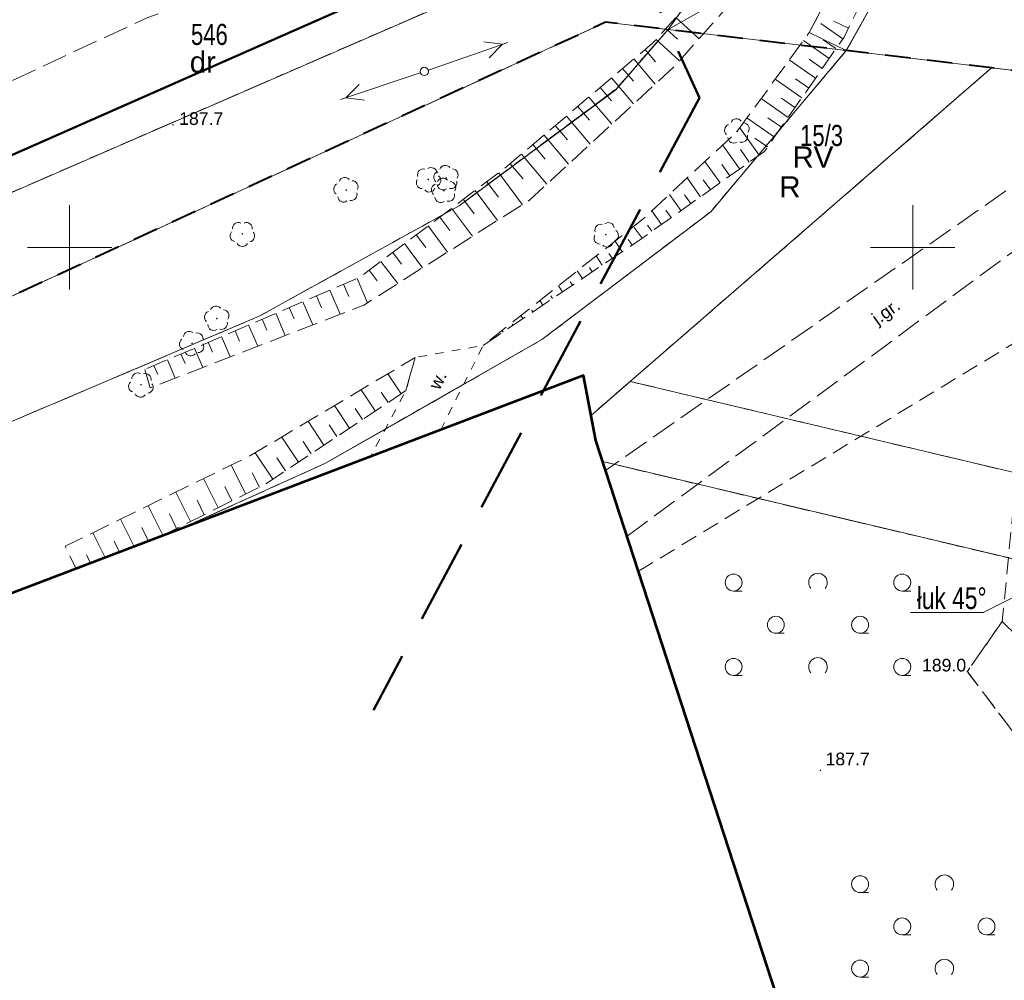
# Model space of a CAD drawing. Header units: metres. Extents: x 7482748 to 7484637, y 5684406 to 5687014.
# Tile 12 of 180: x 7482897 to 7482955, y 5684707 to 5684763. Entities that reach past the tile are written whole.
import ezdxf
from ezdxf.enums import TextEntityAlignment as Align
from ezdxf.lldxf.tags import DXFTag

# ---------------------------------------------------------------- set-up
doc = ezdxf.new("R2010")
doc.units = ezdxf.units.M
doc.header["$MEASUREMENT"] = 0
for name, pattern in [('1', [1.5, 1, -0.5]), ('BUBZ01_500', [1.75, 1.25, -0.5]), ('EGBO02_500', [2.5, 1.5, -1]), ('KTJZ01_500', [2, 1.5, -0.5]), ('l217_500', [2, 1.5, -0.5]), ('l218_500', [1, 0.5, -0.5]), ('PTRW01_500', [1, 0.5, -0.5]), ('PTTL_500', [1.5, 1, -0.5])]:
    doc.linetypes.add(name, pattern=pattern)
for name, color, linetype, lineweight in [('.domiar', 250, 'Continuous', 9), ('.ks gawitacja', 34, 'Continuous', 50), ('_Dzialki', 7, 'Continuous', 0), ('_Dzialki_opis', 7, 'Continuous', 0), ('_Kontury', 7, 'Continuous', 0), ('_Kontury_opis', 7, 'Continuous', 0), ('_Podzial_sekcyjny_krzyze', 7, '1', 13), ('_Uzytki', 7, 'Continuous', 0), ('_Uzytki_opis', 7, 'Continuous', 0), ('_Zakres2', 7, 'Continuous', 0), ('BUBZ02_D', 7, 'BUBZ01_500', 13), ('BUBZ02_G', 7, 'BUBZ01_500', 13), ('BUBZ02_W', 7, 'Continuous', 13), ('GES__SUSM04_01P', 7, 'Continuous', 13), ('PTTL04_P', 7, 'Continuous', 13), ('RTPW01_P', 7, 'Continuous', 0), ('SUPE_L_3', 1, 'Continuous', 13)]:
    doc.layers.add(name, color=color, linetype=linetype, lineweight=lineweight)
doc.layers.add('_granica_obrębu', color=7, linetype='Continuous', lineweight=0, true_color=0x008000)
doc.layers.add('OBOP02_01', color=7, linetype='Continuous', lineweight=13, true_color=0x008000)
doc.layers.add('IS_Węzeł_sieci_kanalizacyjnej_-_opisy', color=7, linetype='Continuous')
for name, color, linetype, lineweight, transparency in [('KTJZ01_O', 7, 'KTJZ01_500', 13, 0.5), ('KTJZ01_T', 7, 'Continuous', 13, 0.25), ('PTRW01_O', 7, 'PTRW01_500', 13, 0.5), ('PTRW01_T', 7, 'Continuous', 13, 0.25), ('PTTL04_O', 7, 'PTTL_500', 13, 0.5), ('RTPW01_G', 7, 'Continuous', 13, 0.25)]:
    doc.layers.add(name, color=color, linetype=linetype, lineweight=lineweight, transparency=transparency)
doc.layers.add('PTWP02_O', color=7, linetype='Continuous', lineweight=13, true_color=0x59d9ff, transparency=0.5)
doc.styles.get("Standard").update_dxf_attribs({"font": 'simplex.shx', "width": 0.75})
doc.styles.add('STYL_ARIAL', font='simplex.shx', dxfattribs={"width": 0.75, "oblique": 0.1})
doc.styles.add('Style-Arial', font='arial.ttf')
tags = doc.linetypes.add('SOLID', pattern=[10, 10, 0]).pattern_tags.tags
tags[6:7] = [DXFTag(74, 4), DXFTag(75, 0), DXFTag(340, '0'), DXFTag(46, 0.0), DXFTag(50, 0.0), DXFTag(44, 0.0), DXFTag(45, 0.0)]
tags[4:5] = [DXFTag(74, 4), DXFTag(75, 0), DXFTag(340, '0'), DXFTag(46, 0.0), DXFTag(50, 0.0), DXFTag(44, 0.0), DXFTag(45, 0.0)]

# ---------------------------------------------------------------- blocks, each defined once
blk = doc.blocks.new('SUSM04_01_1')
at = {"layer": 'GES__SUSM04_01P', "linetype": 'Continuous', "lineweight": 13}
blk.add_circle((0, 0), 0.25, dxfattribs=at)
blk = doc.blocks.new('OBOP02_01_22')
at = {"layer": 'OBOP02_01', "linetype": 'Continuous', "lineweight": 13}
h = blk.add_hatch(color=256, dxfattribs=at)
edge = h.paths.add_edge_path()
edge.add_arc((0, 0), 0.05, 0, 360)
for centre, start, end in [((0, 0.4), 30, 150), ((-0.38, 0.12), 102, 222), ((0.38, 0.12), 318, 78), ((-0.24, -0.32), 174, 294), ((0.24, -0.32), 246, 6)]:
    blk.add_arc(centre, 0.35, start, end, dxfattribs=at)
blk = doc.blocks.new('OBOP02_01_26')
at = {"layer": 'OBOP02_01', "linetype": 'Continuous', "lineweight": 13}
h = blk.add_hatch(color=256, dxfattribs=at)
edge = h.paths.add_edge_path()
edge.add_arc((0, 0), 0.05, 0, 360)
for centre, start, end in [((0, 0.4), 30, 150), ((-0.38, 0.12), 102, 222), ((0.38, 0.12), 318, 78), ((-0.24, -0.32), 174, 294), ((0.24, -0.32), 246, 6)]:
    blk.add_arc(centre, 0.35, start, end, dxfattribs=at)
blk = doc.blocks.new('OBOP02_01_27')
at = {"layer": 'OBOP02_01', "linetype": 'Continuous', "lineweight": 13}
h = blk.add_hatch(color=256, dxfattribs=at)
edge = h.paths.add_edge_path()
edge.add_arc((0, 0), 0.05, 0, 360)
for centre, start, end in [((0, 0.4), 30, 150), ((-0.38, 0.12), 102, 222), ((0.38, 0.12), 318, 78), ((-0.24, -0.32), 174, 294), ((0.24, -0.32), 246, 6)]:
    blk.add_arc(centre, 0.35, start, end, dxfattribs=at)
blk = doc.blocks.new('OBOP02_01_28')
at = {"layer": 'OBOP02_01', "linetype": 'Continuous', "lineweight": 13}
h = blk.add_hatch(color=256, dxfattribs=at)
edge = h.paths.add_edge_path()
edge.add_arc((0, 0), 0.05, 0, 360)
for centre, start, end in [((0, 0.4), 30, 150), ((-0.38, 0.12), 102, 222), ((0.38, 0.12), 318, 78), ((-0.24, -0.32), 174, 294), ((0.24, -0.32), 246, 6)]:
    blk.add_arc(centre, 0.35, start, end, dxfattribs=at)
blk = doc.blocks.new('OBOP02_01_29')
at = {"layer": 'OBOP02_01', "linetype": 'Continuous', "lineweight": 13}
h = blk.add_hatch(color=256, dxfattribs=at)
edge = h.paths.add_edge_path()
edge.add_arc((0, 0), 0.05, 0, 360)
for centre, start, end in [((0, 0.4), 30, 150), ((-0.38, 0.12), 102, 222), ((0.38, 0.12), 318, 78), ((-0.24, -0.32), 174, 294), ((0.24, -0.32), 246, 6)]:
    blk.add_arc(centre, 0.35, start, end, dxfattribs=at)
blk = doc.blocks.new('OBOP02_01_30')
at = {"layer": 'OBOP02_01', "linetype": 'Continuous', "lineweight": 13}
h = blk.add_hatch(color=256, dxfattribs=at)
edge = h.paths.add_edge_path()
edge.add_arc((0, 0), 0.05, 0, 360)
for centre, start, end in [((0, 0.4), 30, 150), ((-0.38, 0.12), 102, 222), ((0.38, 0.12), 318, 78), ((-0.24, -0.32), 174, 294), ((0.24, -0.32), 246, 6)]:
    blk.add_arc(centre, 0.35, start, end, dxfattribs=at)
blk = doc.blocks.new('OBOP02_01_31')
at = {"layer": 'OBOP02_01', "linetype": 'Continuous', "lineweight": 13}
h = blk.add_hatch(color=256, dxfattribs=at)
edge = h.paths.add_edge_path()
edge.add_arc((0, 0), 0.05, 0, 360)
for centre, start, end in [((0, 0.4), 30, 150), ((-0.38, 0.12), 102, 222), ((0.38, 0.12), 318, 78), ((-0.24, -0.32), 174, 294), ((0.24, -0.32), 246, 6)]:
    blk.add_arc(centre, 0.35, start, end, dxfattribs=at)
blk = doc.blocks.new('OBOP02_01_32')
at = {"layer": 'OBOP02_01', "linetype": 'Continuous', "lineweight": 13}
h = blk.add_hatch(color=256, dxfattribs=at)
edge = h.paths.add_edge_path()
edge.add_arc((0, 0), 0.05, 0, 360)
for centre, start, end in [((0, 0.4), 30, 150), ((-0.38, 0.12), 102, 222), ((0.38, 0.12), 318, 78), ((-0.24, -0.32), 174, 294), ((0.24, -0.32), 246, 6)]:
    blk.add_arc(centre, 0.35, start, end, dxfattribs=at)
blk = doc.blocks.new('OBOP02_01_33')
at = {"layer": 'OBOP02_01', "linetype": 'Continuous', "lineweight": 13}
h = blk.add_hatch(color=256, dxfattribs=at)
edge = h.paths.add_edge_path()
edge.add_arc((0, 0), 0.05, 0, 360)
for centre, start, end in [((0, 0.4), 30, 150), ((-0.38, 0.12), 102, 222), ((0.38, 0.12), 318, 78), ((-0.24, -0.32), 174, 294), ((0.24, -0.32), 246, 6)]:
    blk.add_arc(centre, 0.35, start, end, dxfattribs=at)
blk = doc.blocks.new('OBOP02_01_34')
at = {"layer": 'OBOP02_01', "linetype": 'Continuous', "lineweight": 13}
h = blk.add_hatch(color=256, dxfattribs=at)
edge = h.paths.add_edge_path()
edge.add_arc((0, 0), 0.05, 0, 360)
for centre, start, end in [((0, 0.4), 30, 150), ((-0.38, 0.12), 102, 222), ((0.38, 0.12), 318, 78), ((-0.24, -0.32), 174, 294), ((0.24, -0.32), 246, 6)]:
    blk.add_arc(centre, 0.35, start, end, dxfattribs=at)
blk = doc.blocks.new('RTPW01_2')
at = {"layer": 'RTPW01_P', "linetype": 'Continuous', "lineweight": 0}
h = blk.add_hatch(color=256, dxfattribs=at)
edge = h.paths.add_edge_path()
edge.add_arc((0, 0), 0.045, 0, 360)
blk = doc.blocks.new('RTPW01')
at = {"layer": 'RTPW01_P', "linetype": 'Continuous', "lineweight": 0}
h = blk.add_hatch(color=256, dxfattribs=at)
edge = h.paths.add_edge_path()
edge.add_arc((0, 0), 0.045, 0, 360)
blk = doc.blocks.new('PTTL04_1')
at = {"layer": 'PTTL04_P', "linetype": 'Continuous', "lineweight": 13}
for p, q in [((-5, 2), (-4.5, 2)), ((5, 2), (5.5, 2)), ((-2.5, -0.5), (-2, -0.5)), ((2.5, -0.5), (3, -0.5)), ((-5, -3), (-4.5, -3)), ((5, -3), (5.5, -3))]:
    blk.add_line(p, q, dxfattribs=at)
for centre in [(-5, 2.5), (5, 2.5), (-2.5, 0), (2.5, 0), (-5, -2.5), (5, -2.5)]:
    blk.add_circle(centre, 0.5, dxfattribs=at)
for centre in [(0, 2.5), (0, -2.5)]:
    blk.add_arc(centre, 0.55, 320.48, 219.52, dxfattribs=at)

msp = doc.modelspace()

# ---------------------------------------------------------------- linework, layer by layer
at = {"layer": '.domiar', "linetype": 'Continuous'}
for points in [[(7482958.78983, 5684730.65057), (7482954.18107, 5684728.35436), (7482954.18107, 5684728.35436)], [(7482949.86034, 5684728.35436), (7482954.20126, 5684728.35436)]]:
    msp.add_lwpolyline(points, dxfattribs=at)
at = {"layer": '.ks gawitacja', "linetype": 'Continuous'}
msp.add_lwpolyline([(7482935.04722, 5684772.45292), (7482886.03005, 5684750.81921), (7482842.68673, 5684731.87328), (7482842.68673, 5684731.87328), (7482818.14921, 5684726.96802)], dxfattribs=at)
at = {"layer": '_Dzialki', "color": 96, "linetype": 'Continuous', "true_color": 0x008000, "flags": 128}
for points in [[(7482946.06, 5684761.66), (7482954.77, 5684777.19)], [(7482943.01, 5684773.44), (7482843.43, 5684730.17)], [(7482943.01, 5684773.44), (7482935.49, 5684762.91)], [(7482875.82, 5684737.54), (7482931.79, 5684763.34)], [(7482931.79, 5684763.34), (7482935.49, 5684762.91)], [(7482932.41, 5684759.38), (7482935.49, 5684762.91)], [(7482935.49, 5684762.91), (7482946.06, 5684761.66)], [(7482938.02, 5684752.11), (7482946.06, 5684761.66)], [(7482954.67, 5684760.64), (7482946.06, 5684761.66)], [(7482933.24, 5684742.05), (7482954.67, 5684760.64)], [(7482989.59, 5684756.52), (7482954.67, 5684760.64)], [(7482923.11, 5684752.47), (7482932.41, 5684759.38)], [(7482911.25, 5684745.92), (7482923.11, 5684752.47)], [(7482928.01, 5684744.53), (7482938.02, 5684752.11)], [(7482892.93, 5684738.13), (7482911.25, 5684745.92)], [(7482915.13, 5684737.18), (7482928.01, 5684744.53)], [(7482930.93, 5684740.04), (7482933.24, 5684742.05)], [(7482960.19, 5684735.66), (7482933.24, 5684742.05)], [(7482956.89, 5684731.31), (7482931.62, 5684737.3)], [(7482906.49, 5684733.27), (7482915.13, 5684737.18)]]:
    msp.add_lwpolyline(points, dxfattribs=at)
at = {"layer": '_granica_obrębu', "linetype": 'EGBO02_500', "lineweight": 40, "flags": 128}
msp.add_lwpolyline([(7482989.59, 5684756.52), (7482954.67, 5684760.64), (7482946.06, 5684761.66), (7482935.49, 5684762.91), (7482931.79, 5684763.34), (7482875.82, 5684737.54), (7482843.43, 5684730.17), (7482817.70335, 5684725.37125)], dxfattribs=at)
at = {"layer": '_Kontury', "color": 96, "linetype": 'l217_500', "true_color": 0x008000, "flags": 128}
for points in [[(7482954.77, 5684777.19), (7482946.06, 5684761.66)], [(7482943.01, 5684773.44), (7482843.43, 5684730.17)], [(7482935.49, 5684762.91), (7482943.01, 5684773.44)], [(7482875.82, 5684737.54), (7482931.79, 5684763.34)], [(7482931.79, 5684763.34), (7482935.49, 5684762.91)], [(7482932.41, 5684759.38), (7482935.49, 5684762.91)], [(7482946.06, 5684761.66), (7482938.02, 5684752.11)], [(7482946.06, 5684761.66), (7482954.67, 5684760.64)], [(7482954.67, 5684760.64), (7482950.08, 5684756.65)], [(7482973.41, 5684758.42), (7482954.67, 5684760.64)], [(7482923.11, 5684752.47), (7482932.41, 5684759.38)], [(7482950.08, 5684756.65), (7482941.91, 5684749.56)], [(7482911.25, 5684745.92), (7482923.11, 5684752.47)], [(7482938.02, 5684752.11), (7482928.01, 5684744.53)], [(7482941.91, 5684749.56), (7482933.24, 5684742.05)], [(7482892.93, 5684738.13), (7482911.25, 5684745.92)], [(7482928.01, 5684744.53), (7482915.13, 5684737.18)], [(7482930.93, 5684740.04), (7482933.24, 5684742.05)], [(7482933.24, 5684742.05), (7482951.64, 5684737.69)], [(7482945.83, 5684733.93), (7482931.62, 5684737.3)], [(7482951.64, 5684737.69), (7482960.19, 5684735.66)], [(7482915.13, 5684737.18), (7482906.49, 5684733.27)], [(7482956.89, 5684731.31), (7482945.83, 5684733.93)]]:
    msp.add_lwpolyline(points, dxfattribs=at)
at = {"layer": '_Podzial_sekcyjny_krzyze', "linetype": 'Continuous'}
for p, q in [((7482900, 5684747.5), (7482900, 5684752.5)), ((7482950, 5684747.5), (7482950, 5684752.5)), ((7482897.5, 5684750), (7482902.5, 5684750)), ((7482947.5, 5684750), (7482952.5, 5684750))]:
    msp.add_line(p, q, dxfattribs=at)
at = {"layer": '_Uzytki', "color": 96, "linetype": 'l218_500', "true_color": 0x008000, "flags": 128}
for points in [[(7482946.06, 5684761.66), (7482954.77, 5684777.19)], [(7482843.43, 5684730.17), (7482943.01, 5684773.44)], [(7482935.49, 5684762.91), (7482943.01, 5684773.44)], [(7482875.82, 5684737.54), (7482931.79, 5684763.34)], [(7482931.79, 5684763.34), (7482935.49, 5684762.91)], [(7482935.49, 5684762.91), (7482932.41, 5684759.38)], [(7482938.02, 5684752.11), (7482946.06, 5684761.66)], [(7482954.67, 5684760.64), (7482946.06, 5684761.66)], [(7482954.67, 5684760.64), (7482950.08, 5684756.65)], [(7482973.41, 5684758.42), (7482954.67, 5684760.64)], [(7482932.41, 5684759.38), (7482923.11, 5684752.47)], [(7482950.08, 5684756.65), (7482941.91, 5684749.56)], [(7482923.11, 5684752.47), (7482911.25, 5684745.92)], [(7482928.01, 5684744.53), (7482938.02, 5684752.11)], [(7482941.91, 5684749.56), (7482933.24, 5684742.05)], [(7482911.25, 5684745.92), (7482892.93, 5684738.13)], [(7482915.13, 5684737.18), (7482928.01, 5684744.53)], [(7482933.24, 5684742.05), (7482930.93, 5684740.04)], [(7482933.24, 5684742.05), (7482951.64, 5684737.69)], [(7482931.62, 5684737.3), (7482945.83, 5684733.93)], [(7482951.64, 5684737.69), (7482960.19, 5684735.66)], [(7482906.49, 5684733.27), (7482915.13, 5684737.18)], [(7482945.83, 5684733.93), (7482956.89, 5684731.31)]]:
    msp.add_lwpolyline(points, dxfattribs=at)
at = {"layer": '_Zakres2', "color": 250, "linetype": 'Continuous', "lineweight": 53, "flags": 128}
msp.add_lwpolyline([(7482947.55, 5684688.39), (7482931.21, 5684738.55), (7482930.48, 5684742.4), (7482809.61836, 5684696.41611)], dxfattribs=at)
at = {"layer": 'BUBZ02_D', "linetype": 'BUBZ01_500', "lineweight": 13, "flags": 128}
for points in [[(7482966.56, 5684780.91), (7482966.63, 5684782.63), (7482951.8, 5684777.69), (7482943.86, 5684762.73), (7482939.59, 5684756.87), (7482934.02, 5684751.69), (7482924.53, 5684744.19)], [(7482904.47, 5684742.76), (7482904.79, 5684741.67), (7482917.45, 5684746.58), (7482927.27, 5684752.79), (7482935.95, 5684760.81), (7482940.2, 5684765.6), (7482944.69, 5684775.74), (7482943.4, 5684775.33)], [(7482919.95, 5684741.51), (7482920.5, 5684743.47), (7482910.74, 5684737.66), (7482899.75, 5684732.28), (7482900.4, 5684730.95)], [(7482988.27, 5684599.02), (7482985.17, 5684598.78), (7482981.96, 5684624.28), (7482980.31, 5684649.57), (7482972.81, 5684692.91), (7482963.28, 5684711.58), (7482953.24, 5684724.86), (7482955.31, 5684727.83)]]:
    msp.add_lwpolyline(points, dxfattribs=at)
at = {"layer": 'BUBZ02_G', "linetype": 'BUBZ01_500', "lineweight": 13, "flags": 128}
for points in [[(7482924.53, 5684744.19), (7482933.94, 5684750.53), (7482941.21, 5684755.69), (7482945.93, 5684762.46), (7482952.74, 5684776.49), (7482966.56, 5684780.91)], [(7482943.4, 5684775.33), (7482938.99, 5684766.93), (7482934.57, 5684762.1), (7482925.8, 5684754.68), (7482917.22, 5684748.23), (7482904.47, 5684742.76)], [(7482905.38, 5684732.85), (7482911.59, 5684735.95), (7482919.95, 5684741.51)], [(7482955.31, 5684727.83), (7482967.42, 5684715.78), (7482978.03, 5684695.68), (7482987.21, 5684651.72), (7482987.19, 5684622.94), (7482988.27, 5684599.02)]]:
    msp.add_lwpolyline(points, dxfattribs=at)
at = {"layer": 'BUBZ02_W', "linetype": 'Continuous', "lineweight": 13}
for p, q in [((7482935.96, 5684763.62), (7482937.33, 5684762.36)), ((7482935.37, 5684762.97), (7482936.06, 5684762.34)), ((7482945.86, 5684762.36), (7482944.56, 5684763.26)), ((7482946.19, 5684762.99), (7482945.32, 5684763.41)), ((7482934.78, 5684762.33), (7482936.17, 5684761.05)), ((7482945.45, 5684761.78), (7482944.69, 5684762.31)), ((7482934.14, 5684761.73), (7482934.75, 5684761)), ((7482945.05, 5684761.19), (7482943.52, 5684762.26)), ((7482933.47, 5684761.17), (7482934.73, 5684759.68)), ((7482944.64, 5684760.61), (7482943.87, 5684761.15)), ((7482932.8, 5684760.61), (7482933.45, 5684759.85)), ((7482944.24, 5684760.03), (7482942.68, 5684761.11)), ((7482932.14, 5684760.04), (7482933.44, 5684758.5)), ((7482943.42, 5684758.86), (7482941.85, 5684759.97)), ((7482943.83, 5684759.45), (7482943.05, 5684759.99)), ((7482931.47, 5684759.48), (7482932.14, 5684758.69)), ((7482930.8, 5684758.91), (7482932.16, 5684757.31)), ((7482942.61, 5684757.7), (7482941.01, 5684758.82)), ((7482943.02, 5684758.28), (7482942.22, 5684758.84)), ((7482930.14, 5684758.35), (7482930.83, 5684757.53)), ((7482929.47, 5684757.78), (7482930.88, 5684756.12)), ((7482941.8, 5684756.54), (7482940.17, 5684757.67)), ((7482942.21, 5684757.12), (7482941.4, 5684757.68)), ((7482928.8, 5684757.22), (7482929.52, 5684756.37)), ((7482940.89, 5684755.47), (7482939.75, 5684757.08)), ((7482928.13, 5684756.66), (7482929.59, 5684754.93)), ((7482941.39, 5684755.95), (7482940.64, 5684756.48)), ((7482927.47, 5684756.09), (7482928.21, 5684755.22)), ((7482939.74, 5684754.64), (7482938.73, 5684756.07)), ((7482926.8, 5684755.53), (7482928.31, 5684753.75)), ((7482940.31, 5684755.05), (7482939.78, 5684755.8)), ((7482926.13, 5684754.96), (7482926.9, 5684754.06)), ((7482938.58, 5684753.82), (7482937.68, 5684755.09)), ((7482939.16, 5684754.23), (7482938.68, 5684754.91)), ((7482925.45, 5684754.42), (7482926.87, 5684752.53)), ((7482937.42, 5684753), (7482936.63, 5684754.12)), ((7482924.75, 5684753.89), (7482925.44, 5684752.98)), ((7482938, 5684753.41), (7482937.58, 5684754.01)), ((7482924.05, 5684753.37), (7482925.38, 5684751.6)), ((7482936.26, 5684752.18), (7482935.58, 5684753.14)), ((7482936.84, 5684752.59), (7482936.47, 5684753.11)), ((7482923.36, 5684752.84), (7482924, 5684751.99)), ((7482921.96, 5684751.79), (7482922.56, 5684750.99)), ((7482922.66, 5684752.32), (7482923.9, 5684750.66)), ((7482935.11, 5684751.36), (7482934.53, 5684752.17)), ((7482935.68, 5684751.77), (7482935.37, 5684752.21)), ((7482921.26, 5684751.27), (7482922.42, 5684749.72)), ((7482934.53, 5684750.95), (7482934.27, 5684751.31)), ((7482920.56, 5684750.74), (7482921.12, 5684750)), ((7482933.95, 5684750.54), (7482933.49, 5684751.18)), ((7482919.86, 5684750.22), (7482920.94, 5684748.79)), ((7482932.77, 5684749.74), (7482932.35, 5684750.37)), ((7482933.36, 5684750.14), (7482933.13, 5684750.47)), ((7482919.17, 5684749.69), (7482919.68, 5684749.01)), ((7482931.59, 5684748.95), (7482931.23, 5684749.49)), ((7482932.18, 5684749.35), (7482931.99, 5684749.64)), ((7482918.47, 5684749.17), (7482919.46, 5684747.85)), ((7482917.77, 5684748.64), (7482918.24, 5684748.01)), ((7482930.42, 5684748.16), (7482930.11, 5684748.6)), ((7482931, 5684748.55), (7482930.84, 5684748.8)), ((7482916.24, 5684747.81), (7482916.56, 5684747.08)), ((7482917.05, 5684748.16), (7482917.67, 5684746.72)), ((7482929.24, 5684747.36), (7482929, 5684747.72)), ((7482929.83, 5684747.76), (7482929.69, 5684747.96)), ((7482914.64, 5684747.12), (7482914.94, 5684746.42)), ((7482915.44, 5684747.47), (7482916.05, 5684746.04)), ((7482928.65, 5684746.97), (7482928.54, 5684747.12)), ((7482913.84, 5684746.78), (7482914.42, 5684745.41)), ((7482928.06, 5684746.57), (7482927.88, 5684746.84)), ((7482912.23, 5684746.09), (7482912.79, 5684744.77)), ((7482913.03, 5684746.43), (7482913.32, 5684745.76)), ((7482926.88, 5684745.78), (7482926.76, 5684745.96)), ((7482927.47, 5684746.17), (7482927.4, 5684746.28)), ((7482910.62, 5684745.4), (7482911.16, 5684744.14)), ((7482911.43, 5684745.74), (7482911.7, 5684745.1)), ((7482926.3, 5684745.38), (7482926.25, 5684745.45)), ((7482909.82, 5684745.06), (7482910.08, 5684744.44)), ((7482925.71, 5684744.98), (7482925.65, 5684745.07)), ((7482908.22, 5684744.37), (7482908.47, 5684743.78)), ((7482909.02, 5684744.71), (7482909.53, 5684743.51)), ((7482925.12, 5684744.59), (7482925.1, 5684744.61)), ((7482906.61, 5684743.68), (7482906.85, 5684743.12)), ((7482907.41, 5684744.02), (7482907.9, 5684742.88)), ((7482905.81, 5684743.33), (7482906.27, 5684742.25)), ((7482905, 5684742.99), (7482905.23, 5684742.46)), ((7482919.66, 5684741.31), (7482918.87, 5684742.5)), ((7482918.13, 5684740.3), (7482917.3, 5684741.56)), ((7482918.9, 5684740.81), (7482918.49, 5684741.42)), ((7482916.61, 5684739.29), (7482915.72, 5684740.63)), ((7482917.37, 5684739.8), (7482916.94, 5684740.45)), ((7482915.09, 5684738.28), (7482914.15, 5684739.69)), ((7482915.85, 5684738.78), (7482915.39, 5684739.47)), ((7482913.57, 5684737.27), (7482912.58, 5684738.75)), ((7482914.33, 5684737.77), (7482913.85, 5684738.5)), ((7482912.05, 5684736.25), (7482911.01, 5684737.82)), ((7482912.81, 5684736.76), (7482912.3, 5684737.52)), ((7482910.44, 5684735.38), (7482909.59, 5684737.1)), ((7482911.26, 5684735.79), (7482910.83, 5684736.64)), ((7482908.81, 5684734.56), (7482907.94, 5684736.29)), ((7482907.17, 5684733.75), (7482906.3, 5684735.49)), ((7482909.63, 5684734.97), (7482909.2, 5684735.83)), ((7482907.99, 5684734.15), (7482907.56, 5684735.02)), ((7482905.54, 5684732.93), (7482904.66, 5684734.68)), ((7482903.83, 5684732.26), (7482903.02, 5684733.88)), ((7482906.35, 5684733.34), (7482905.92, 5684734.21)), ((7482904.69, 5684732.59), (7482904.28, 5684733.4)), ((7482902.11, 5684731.61), (7482901.38, 5684733.08)), ((7482902.97, 5684731.93), (7482902.64, 5684732.59)), ((7482901.25, 5684731.28), (7482901, 5684731.78))]:
    msp.add_line(p, q, dxfattribs=at)
at = {"layer": 'IS_Węzeł_sieci_kanalizacyjnej_-_opisy', "color": 1, "linetype": '1', "lineweight": 50, "ltscale": 5}
msp.add_lwpolyline([(7482911.1369, 5684816.18635), (7482937.36222, 5684758.86098), (7482918.02218, 5684722.57207)], dxfattribs=at)
at = {"layer": 'KTJZ01_O', "linetype": 'KTJZ01_500', "lineweight": 13, "flags": 128}
for points in [[(7482818.68026, 5684728.86989), (7482833.4, 5684733.45), (7482863.71, 5684744.56), (7482904.64, 5684763.63), (7482937.84, 5684775.66), (7482944.22, 5684777.38), (7482943.19, 5684781), (7482936.83, 5684779.19), (7482903.18, 5684767.1), (7482862.07, 5684747.73), (7482831.82, 5684737.23), (7482820.05919, 5684733.8083)], [(7482933.06, 5684732.88), (7482964.84, 5684756.3), (7482965.35, 5684756.34), (7482968.56, 5684761.85), (7482967.15, 5684761.45), (7482931.79, 5684736.78)]]:
    msp.add_lwpolyline(points, dxfattribs=at)
at = {"layer": 'PTRW01_O', "linetype": 'PTRW01_500', "lineweight": 13, "flags": 128}
msp.add_lwpolyline([(7482922.01, 5684739.18), (7482924.53, 5684744.19), (7482920.5, 5684743.47), (7482919.95, 5684741.51), (7482918.73, 5684739.23), (7482917.84, 5684737.59)], dxfattribs=at)
at = {"layer": 'PTTL04_O', "linetype": 'PTTL_500', "lineweight": 13, "flags": 128}
msp.add_lwpolyline([(7482933.74, 5684730.8), (7482956.96, 5684744.9), (7482955.31, 5684727.83), (7482953.24, 5684724.86), (7482963.28, 5684711.58), (7482972.81, 5684692.91), (7482980.31, 5684649.57), (7482981.96, 5684624.28), (7482985.17, 5684598.78), (7482985.29, 5684567.42), (7482996.04, 5684546.89), (7482980.03, 5684529.61), (7482952.56, 5684530.08)], dxfattribs=at)
at = {"layer": 'PTWP02_O', "linetype": 'Continuous', "lineweight": 13, "flags": 128}
for points in [[(7482906.49, 5684733.27), (7482915.13, 5684737.18), (7482918.73, 5684739.23), (7482923.37, 5684741.88), (7482928.01, 5684744.53), (7482938.02, 5684752.11), (7482946.06, 5684761.66), (7482943.86, 5684762.73), (7482951.8, 5684777.69)], [(7482940.2, 5684765.6), (7482935.49, 5684762.91), (7482932.4, 5684759.33), (7482923.11, 5684752.47), (7482911.25, 5684745.92), (7482892.93, 5684738.13)]]:
    msp.add_lwpolyline(points, dxfattribs=at)
at = {"layer": 'SUPE_L_3', "linetype": 'Continuous'}
for p, q in [((7482921.28, 5684760.51), (7482926, 5684762.15)), ((7482924.56, 5684762.18), (7482925.67, 5684762.04)), ((7482924.89, 5684761.24), (7482925.67, 5684762.04)), ((7482916.06, 5684758.76), (7482920.8, 5684760.35)), ((7482916.39, 5684758.87), (7482917.18, 5684759.66)), ((7482916.39, 5684758.87), (7482917.5, 5684758.72))]:
    msp.add_line(p, q, dxfattribs=at)

# ---------------------------------------------------------------- block references
at = {"layer": 'GES__SUSM04_01P', "linetype": 'Continuous', "lineweight": 13, "rotation": 246.51}
msp.add_blockref('SUSM04_01_1', (7482921.04, 5684760.43), dxfattribs=at)
at = {"layer": 'OBOP02_01', "linetype": 'Continuous', "lineweight": 13}
for name, p, rotation in [('OBOP02_01_22', (7482939.59, 5684756.87), 222.56), ('OBOP02_01_31', (7482921.27, 5684754.02), 261.75), ('OBOP02_01_30', (7482922.34, 5684754.11), 225.46), ('OBOP02_01_29', (7482916.41, 5684753.4), 299.54), ('OBOP02_01_26', (7482922.2, 5684753.36), 225.38), ('OBOP02_01_27', (7482910.25, 5684750.8), 323.38), ('OBOP02_01_32', (7482931.8, 5684750.75), 264.17), ('OBOP02_01_33', (7482908.74, 5684745.78), 295.08), ('OBOP02_01_28', (7482907.27, 5684744.31), 312.16), ('OBOP02_01_34', (7482904.24, 5684741.86), 247.24)]:
    msp.add_blockref(name, p, dxfattribs=dict(at, rotation=rotation))
at = {"layer": 'PTTL04_P', "linetype": 'Continuous', "lineweight": 13}
for p in [(7482944.38, 5684727.63), (7482951.88, 5684709.75)]:
    msp.add_blockref('PTTL04_1', p, dxfattribs=at)
at = {"layer": 'RTPW01_P', "linetype": 'Continuous', "lineweight": 0}
for name, p in [('RTPW01_2', (7482906.13, 5684757.26)), ('RTPW01_2', (7482955.31, 5684727.83)), ('RTPW01_2', (7482953.24, 5684724.86)), ('RTPW01', (7482944.53, 5684719))]:
    msp.add_blockref(name, p, dxfattribs=at)

# ---------------------------------------------------------------- texts
at = {"layer": '_Dzialki_opis', "color": 96, "true_color": 0x008000, "char_height": 1.25, "attachment_point": 7, "line_spacing_factor": 0.6, "style": 'STYL_ARIAL'}
for s, insert in [('\\fArial|b0|i0|c238238|p39;546', (7482907.2, 5684761.98)), ('\\fArial|b0|i0|c238238|p39;15/3', (7482943.32, 5684755.99))]:
    msp.add_mtext(s, dxfattribs=dict(at, insert=insert))
at = {"layer": '_Kontury_opis', "color": 96, "linetype": 'Continuous', "lineweight": 13, "true_color": 0x008000, "style": 'Style-Arial'}
msp.add_text('RV', height=1.25, dxfattribs=at).set_placement((7482942.87, 5684754.73))
at = {"layer": '_Uzytki_opis', "color": 96, "linetype": 'Continuous', "lineweight": 13, "true_color": 0x008000, "style": 'Style-Arial'}
for s, p in [('dr', (7482907.13, 5684760.36)), ('R', (7482942.09, 5684752.96))]:
    msp.add_text(s, height=1.25, dxfattribs=at).set_placement(p)
at = {"layer": 'IS_Węzeł_sieci_kanalizacyjnej_-_opisy', "color": 18, "linetype": 'SOLID', "ltscale": 0.01, "true_color": 0x000000, "insert": (7482950.23803, 5684728.54111), "char_height": 1.2888, "attachment_point": 7}
msp.add_mtext('{\\fArial|b0|i0|c238|p34;łuk 45%%D}', dxfattribs=at)
at = {"layer": 'KTJZ01_T', "linetype": 'Continuous', "lineweight": 13, "style": 'Style-Arial'}
msp.add_text('j.gr.', height=0.75, rotation=35.68, dxfattribs=at).set_placement((7482948.41, 5684746.19), align=Align.MIDDLE_CENTER)
at = {"layer": 'PTRW01_T', "linetype": 'Continuous', "lineweight": 13, "style": 'Style-Arial'}
msp.add_text('w.', height=0.75, rotation=63.28, dxfattribs=at).set_placement((7482921.83, 5684742.13), align=Align.MIDDLE_CENTER)
at = {"layer": 'RTPW01_G', "linetype": 'Continuous', "lineweight": 13, "style": 'Style-Arial'}
for s, p in [('187.7', (7482906.5, 5684757.26)), ('189.0', (7482950.55, 5684724.86)), ('187.7', (7482944.83, 5684719.3))]:
    msp.add_text(s, height=0.75, dxfattribs=at).set_placement(p)

doc.saveas('drawing.dxf')
